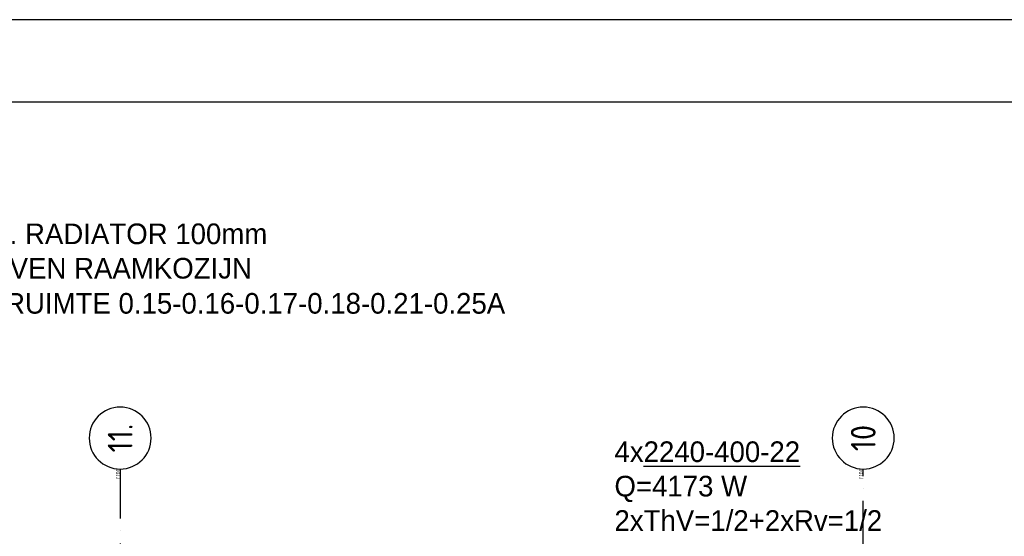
# Model space of a CAD drawing. Extents: x -866131 to -691536, y 173952 to 258052.
# Tile 104 of 160: x -801420 to -789494, y 251796 to 258052. Entities that reach past the tile are written whole.
import ezdxf
from ezdxf.enums import TextEntityAlignment as Align

# ---------------------------------------------------------------- set-up
doc = ezdxf.new("R2010")
doc.units = 0
doc.header["$LTSCALE"] = 100
doc.linetypes.add('DASHDOT', pattern=[9, 6, -1.5, 0, -1.5])
doc.layers.get('0').update_dxf_attribs({"linetype": 'CONTINUOUS'})
for name, color, linetype in [('00KAD025', 2, 'CONTINUOUS'), ('00KAD070', 5, 'CONTINUOUS'), ('AL$7----_STRAMIEN', 1, 'DASHDOT'), ('ALN-----_BLOCKNAAM', 2, 'CONTINUOUS'), ('WI561---', 1, 'CONTINUOUS'), ('WL561---', 4, 'CONTINUOUS')]:
    doc.layers.add(name, color=color, linetype=linetype)
doc.styles.add('BURO-025', font='BUROFONT.shx', dxfattribs={"height": 250})
doc.styles.get("Standard").update_dxf_attribs({"font": 'ISOCP'})

# ---------------------------------------------------------------- blocks, each defined once
blk = doc.blocks.new('1011')
at = {"layer": 'AL$7----_STRAMIEN', "color": 7, "linetype": 'CONTINUOUS'}
blk.add_circle((-750, 0), 750, dxfattribs=at)
at = {"layer": 'ALN-----_BLOCKNAAM', "linetype": 'CONTINUOUS'}
blk.add_text('1011', height=100, dxfattribs=at).set_placement((0, 0))
blk = doc.blocks.new('CVRINFO2')
at = {"color": 0, "linetype": 'CONTINUOUS', "style": 'BURO-025'}
for tag, p in [('CV_TEXT125', (0, 0)), ('CV_TEXT225', (0, -4.17)), ('CV_TEXT325', (0, -8.33)), ('CV_TEXT425', (0, -12.5))]:
    blk.add_attdef(tag, p, '', height=2.5, dxfattribs=at)

msp = doc.modelspace()

# ---------------------------------------------------------------- linework, layer by layer
at = {"layer": '00KAD025', "linetype": 'CONTINUOUS'}
msp.add_line((-691536.071, 258051.691), (-866131.149, 258051.691), dxfattribs=at)
at = {"layer": '00KAD070', "linetype": 'CONTINUOUS'}
msp.add_line((-692536.071, 257051.691), (-865131.149, 257051.691), dxfattribs=at)
at = {"layer": 'AL$7----_STRAMIEN', "color": 1}
for points in [[(-800202.826, 252610.366), (-800202.826, 213821.228)], [(-791202.826, 213821.228), (-791202.826, 252610.366)]]:
    msp.add_lwpolyline(points, dxfattribs=at)

# ---------------------------------------------------------------- block references
at = {"layer": 'AL$7----_STRAMIEN'}
ref = msp.add_blockref('1011', (-800202.826, 252610.366), dxfattribs=dict(at, xscale=-0.5, yscale=0.5, zscale=0.5, rotation=90))
ref.add_attrib('STR-NAAM', '11.', dxfattribs={"color": 3, "linetype": 'CONTINUOUS', "height": 300, "rotation": 90}).set_placement((-800202.826, 252985.366), align=Align.MIDDLE)
ref = msp.add_blockref('1011', (-791202.826, 252610.366), dxfattribs=dict(at, xscale=-0.5, yscale=0.5, zscale=0.5, rotation=90))
ref.add_attrib('STR-NAAM', '10', dxfattribs={"color": 3, "linetype": 'CONTINUOUS', "height": 300, "rotation": 90}).set_placement((-791202.826, 252985.366), align=Align.MIDDLE)
at = {"layer": 'WI561---'}
ref = msp.add_blockref('CVRINFO2', (-794216.073, 252694.945), dxfattribs=dict(at, xscale=100, yscale=100, zscale=100))
ref.add_attrib('CV_TEXT125', '4x%%u2240-400-22', (-794216.073, 252694.945), dxfattribs={"layer": '0', "color": 2, "linetype": 'CONTINUOUS', "height": 250, "style": 'BURO-025'})
ref.add_attrib('CV_TEXT225', 'Q=4173 W', (-794216.073, 252278.278), dxfattribs={"layer": '0', "color": 2, "linetype": 'CONTINUOUS', "height": 250, "style": 'BURO-025'})
ref.add_attrib('CV_TEXT325', '2xThV=1/2+2xRv=1/2', (-794216.073, 251861.612), dxfattribs={"layer": '0', "color": 2, "linetype": 'CONTINUOUS', "height": 250, "style": 'BURO-025'})

# ---------------------------------------------------------------- texts
at = {"layer": 'WL561---', "color": 2, "style": 'BURO-025'}
for s, p in [('OK. RADIATOR 100mm', (-802024.276, 255333.544)), ('BOVEN RAAMKOZIJN', (-802024.276, 254916.877)), ('IN RUIMTE 0.15-0.16-0.17-0.18-0.21-0.25A', (-802024.276, 254491.907))]:
    msp.add_text(s, height=250, dxfattribs=at).set_placement(p)

doc.saveas('drawing.dxf')
